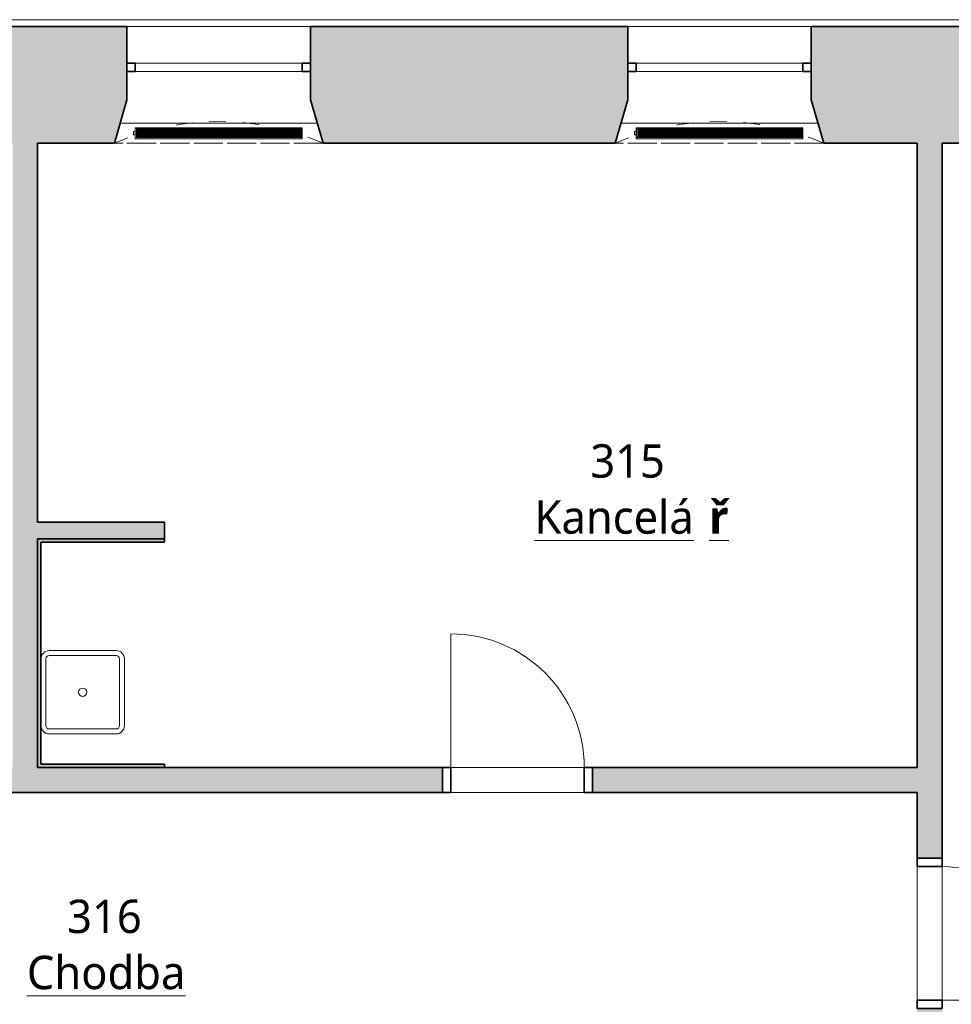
# Model space of a CAD drawing. Header units: metres. Extents: x -0.2 to 46.9, y -0.5 to 28.
# Tile 23 of 30: x 28.6 to 34.2, y 8.9 to 14.8. Entities that reach past the tile are written whole.
import ezdxf

# ---------------------------------------------------------------- set-up
doc = ezdxf.new("R2010")
doc.units = ezdxf.units.M
doc.linetypes.add('AV - Cerch_ 1 tecka 4mm', pattern=[0.006, 0.004, -0.001, 0, -0.001])
doc.layers.add('AV-MISTNOSTI', color=5, linetype='Continuous', lineweight=5, true_color=0x0000ff)
for name, color, linetype, lineweight in [('AV-SRAFY', 7, 'Continuous', 35), ('AV-STAVBA', 7, 'Continuous', 18), ('AV-VYBAVENI', 7, 'Continuous', 18)]:
    doc.layers.add(name, color=color, linetype=linetype, lineweight=lineweight)
doc.styles.add('Trebuchet MS_B', font='trebuc.ttf', dxfattribs={"height": 0.2})

# ---------------------------------------------------------------- blocks, each defined once
blk = doc.blocks.new('DO_1-P_Ocel_ - 800x1970_150-917843-3NP')
at = {"layer": 'AV-STAVBA', "color": 254, "true_color": 0xcccccc}
for p, q in [((-0.4, 0.875), (-0.4, 0.075)), ((-0.4, 0.075), (0.4, 0.075)), ((-0.4, -0.075), (0.4, -0.075))]:
    blk.add_line(p, q, dxfattribs=at)
at = {"layer": 'AV-STAVBA', "color": 254, "linetype": 'AV - Cerch_ 1 tecka 4mm', "true_color": 0xcccccc}
for p, q in [((-0.45, 0.075), (0.45, 0.075)), ((-0.4, 0.075), (0.4, 0.075)), ((-0.45, -0.075), (0.45, -0.075)), ((-0.4, -0.075), (0.4, -0.075))]:
    blk.add_line(p, q, dxfattribs=at)
at = {"layer": 'AV-STAVBA', "color": 254, "lineweight": 35, "true_color": 0xcccccc}
for p, q in [((-0.4, 0.075), (-0.45, 0.075)), ((-0.45, 0.075), (-0.45, -0.075)), ((-0.4, -0.075), (-0.4, 0.075)), ((0.45, 0.075), (0.4, 0.075)), ((0.4, 0.075), (0.4, -0.075)), ((0.45, -0.075), (0.45, 0.075)), ((-0.45, -0.075), (-0.4, -0.075)), ((0.4, -0.075), (0.45, -0.075))]:
    blk.add_line(p, q, dxfattribs=at)
at = {"layer": 'AV-STAVBA', "color": 254, "true_color": 0xcccccc}
blk.add_arc((-0.4, 0.075), 0.8, 0, 90, dxfattribs=at)
blk = doc.blocks.new('DO_1-L_Ocel_ - 800x1970_150-925843-3NP')
at = {"layer": 'AV-STAVBA', "color": 254, "true_color": 0xcccccc}
for p, q in [((0.4, 0.875), (0.4, 0.075)), ((-0.4, 0.075), (0.4, 0.075)), ((-0.4, -0.075), (0.4, -0.075))]:
    blk.add_line(p, q, dxfattribs=at)
at = {"layer": 'AV-STAVBA', "color": 254, "linetype": 'AV - Cerch_ 1 tecka 4mm', "true_color": 0xcccccc}
for p, q in [((-0.45, 0.075), (0.45, 0.075)), ((-0.4, 0.075), (0.4, 0.075)), ((-0.45, -0.075), (0.45, -0.075)), ((-0.4, -0.075), (0.4, -0.075))]:
    blk.add_line(p, q, dxfattribs=at)
at = {"layer": 'AV-STAVBA', "color": 254, "lineweight": 35, "true_color": 0xcccccc}
for p, q in [((-0.4, 0.075), (-0.45, 0.075)), ((-0.45, 0.075), (-0.45, -0.075)), ((-0.4, -0.075), (-0.4, 0.075)), ((0.45, 0.075), (0.4, 0.075)), ((0.4, 0.075), (0.4, -0.075)), ((0.45, -0.075), (0.45, 0.075)), ((-0.45, -0.075), (-0.4, -0.075)), ((0.4, -0.075), (0.45, -0.075))]:
    blk.add_line(p, q, dxfattribs=at)
at = {"layer": 'AV-STAVBA', "color": 254, "true_color": 0xcccccc}
blk.add_arc((0.4, 0.075), 0.8, 90, 180, dxfattribs=at)
blk = doc.blocks.new('WI_2-2_bez středního sloupku - 1100x2250-1235385-3NP')
at = {"layer": 'AV-STAVBA', "color": 254, "linetype": 'AV - Cerch_ 1 tecka 4mm', "lineweight": 13, "true_color": 0xcccccc}
for p, q in [((0.55, 0.35), (-0.55, 0.35)), ((0.55, -0.35), (-0.55, -0.35))]:
    blk.add_line(p, q, dxfattribs=at)
at = {"layer": 'AV-STAVBA', "color": 254, "lineweight": 35, "true_color": 0xcccccc}
for p, q in [((-0.5, 0.13), (-0.55, 0.13)), ((-0.5, 0.08), (-0.5, 0.13)), ((0.55, 0.13), (0.5, 0.13)), ((0.5, 0.13), (0.5, 0.08)), ((-0.55, 0.08), (-0.5, 0.08)), ((0.5, 0.08), (0.55, 0.08))]:
    blk.add_line(p, q, dxfattribs=at)
at = {"layer": 'AV-STAVBA', "color": 254, "true_color": 0xcccccc}
for p, q in [((-0.5, 0.13), (0.5, 0.13)), ((0.5, 0.08), (-0.5, 0.08))]:
    blk.add_line(p, q, dxfattribs=at)
blk = doc.blocks.new('GM_Nika se zkoseným ostěním a klenutým nadpražím - 1050x2400-1236735-3NP')
at = {"layer": 'AV-STAVBA', "color": 254, "linetype": 'AV - Cerch_ 1 tecka 4mm', "lineweight": 13, "true_color": 0xcccccc}
for p, q in [((0.55, 0.35), (-0.55, 0.35)), ((0.625, -0.35), (-0.625, -0.35))]:
    blk.add_line(p, q, dxfattribs=at)
blk.add_arc((0, -1.7821), 1.5625, 66.42182, 113.57818, dxfattribs=at)
blk = doc.blocks.new('GM_Nika_zkosené ostění - v800-1258030-3NP')
at = {"layer": 'AV-STAVBA', "color": 254, "linetype": 'AV - Cerch_ 1 tecka 4mm', "lineweight": 13, "true_color": 0xcccccc}
blk.add_line((-0.5, 0.35), (0.75, 0.35), dxfattribs=at)
blk = doc.blocks.new('Koncepční dřez - Dřez-V1-3NP')
at = {"layer": 'AV-VYBAVENI', "color": 254, "true_color": 0xccccff}
for p, q in [((-0.2, 0.25), (0.2, 0.25)), ((-0.22, 0.2), (-0.22, -0.2)), ((0.2, 0.22), (-0.2, 0.22)), ((0.22, -0.2), (0.22, 0.2)), ((0.25, 0.2), (0.25, -0.2)), ((-0.2, -0.22), (0.2, -0.22)), ((-0.2, -0.25), (0.2, -0.25))]:
    blk.add_line(p, q, dxfattribs=at)
blk.add_circle((0, 0), 0.025, dxfattribs=at)
for centre, radius, start, end in [((-0.2, 0.2), 0.05, 90, 180), ((0.2, 0.2), 0.05, 360, 90), ((-0.2, 0.2), 0.02, 90, 180), ((0.2, 0.2), 0.02, 360, 90), ((-0.2, -0.2), 0.05, 180, 270), ((-0.2, -0.2), 0.02, 180, 270), ((0.2, -0.2), 0.02, 270, 360), ((0.2, -0.2), 0.05, 270, 360)]:
    blk.add_arc(centre, radius, start, end, dxfattribs=at)
blk = doc.blocks.new('Řísma 2NP_ vnitroblok - Řísma 2NP_ vnitroblok-1646675-3NP')
at = {"layer": 'AV-STAVBA', "color": 254, "true_color": 0xcccccc}
for p, q in [((25.2351, 14.789), (39.7648, 14.789)), ((30.3798, 14.7482), (29.2798, 14.7482)), ((33.3798, 14.7482), (32.2798, 14.7482))]:
    blk.add_line(p, q, dxfattribs=at)
blk = doc.blocks.new('D0089 - 1514 - OÚPSŘ_Benešova_rvt-1-3NP')
at = {"layer": 'AV-SRAFY', "lineweight": 5, "true_color": 0xcccccc}
h = blk.add_hatch(color=254, dxfattribs=at)
h.paths.add_polyline_path([(35.7548, 14.0482), (37.3498, 14.0482), (37.4248, 14.3082), (37.4248, 14.7482), (35.6798, 14.7482), (35.6798, 14.3082), (35.6887, 14.2772)])
h.paths.add_polyline_path([(39.2348, 14.0482), (39.2348, 14.7482), (38.5248, 14.7482), (38.5248, 14.3082), (38.5998, 14.0482), (38.8205, 14.0482)])
h.paths.add_polyline_path([(24.9948, 14.0482), (26.0848, 14.0482), (26.0848, 14.7482), (24.8748, 14.7482), (24.8748, 14.0482), (24.9748, 14.0482)])
h.paths.add_polyline_path([(27.5148, 14.0482), (29.2048, 14.0482), (29.2798, 14.3082), (29.2798, 14.7482), (27.5148, 14.7482), (27.5148, 14.2772)])
h.paths.add_polyline_path([(30.4548, 14.0482), (32.2048, 14.0482), (32.2798, 14.3082), (32.2798, 14.7482), (30.3798, 14.7482), (30.3798, 14.3082), (30.3887, 14.2772)])
h.paths.add_polyline_path([(33.4548, 14.0482), (34.5048, 14.0482), (34.5798, 14.3082), (34.5798, 14.7482), (33.3798, 14.7482), (33.3798, 14.3082), (33.3887, 14.2772)])
h.paths.add_polyline_path([(24.4248, 14.0482), (24.4248, 14.7482), (23.8998, 14.7482), (23.8998, 14.0482), (23.9798, 14.0482)])
h.paths.add_polyline_path([(22.6548, 14.0482), (23.1998, 14.0482), (23.1998, 14.7482), (22.6548, 14.7482), (22.6548, 14.2772)])
h.paths.add_polyline_path([(22.2048, 14.0482), (22.2048, 14.7482), (20.9048, 14.7482), (20.9048, 14.2982), (20.9798, 14.0482), (21.8574, 14.0482)])
h.paths.add_polyline_path([(17.7648, 14.0482), (18.5298, 14.0482), (18.6048, 14.2982), (18.6048, 14.7482), (17.7648, 14.7482), (17.7648, 14.0967)])
h.paths.add_polyline_path([(19.6048, 14.2982), (19.9048, 14.2982), (19.9048, 14.7482), (19.6048, 14.7482)])
at = {"layer": 'AV-SRAFY', "lineweight": 18, "true_color": 0xcccccc}
for points in [[(28.7448, 10.3082), (28.7448, 14.0482), (28.5948, 14.0482), (28.5948, 10.3082)], [(29.5048, 11.6782), (29.5048, 11.7782), (28.7448, 11.7782), (28.7448, 11.6782), (28.8422, 11.6782)], [(28.7448, 11.6582), (29.5048, 11.6582), (29.5048, 11.6782), (28.7448, 11.6782)], [(28.7648, 10.3082), (28.7648, 11.6582), (28.7448, 11.6582), (28.7448, 10.3082)], [(29.5048, 10.3082), (29.5048, 10.3282), (28.7648, 10.3282), (28.7648, 10.3082)]]:
    blk.add_hatch(color=254, dxfattribs=at).paths.add_polyline_path(points)
h = blk.add_hatch(color=254, dxfattribs=at)
h.paths.add_polyline_path([(34.1648, 8.3782), (34.1648, 8.8632), (34.0148, 8.8632), (34.0148, 8.3782)])
h.paths.add_polyline_path([(34.0148, 9.7632), (34.1648, 9.7632), (34.1648, 14.0482), (34.0148, 14.0482), (34.0148, 9.9449)])
h = blk.add_hatch(color=254, dxfattribs=at)
h.paths.add_polyline_path([(34.0148, 10.1582), (34.0148, 10.3082), (32.0698, 10.3082), (32.0698, 10.1582)])
h.paths.add_polyline_path([(31.1698, 10.1582), (31.1698, 10.3082), (27.9748, 10.3082), (27.9748, 10.1582), (29.84, 10.1582)])
h.paths.add_polyline_path([(21.8574, 10.1582), (22.4148, 10.1582), (22.4148, 10.3082), (21.7948, 10.3082), (21.7948, 10.1582)])
h.paths.add_polyline_path([(23.2148, 10.1582), (24.3348, 10.1582), (24.3348, 10.3082), (23.2148, 10.3082)])
h.paths.add_polyline_path([(25.8487, 10.1582), (27.1748, 10.1582), (27.1748, 10.3082), (25.1348, 10.3082), (25.1348, 10.1582)])
at = {"layer": 'AV-STAVBA', "color": 254, "lineweight": 35, "true_color": 0xcccccc}
for p, q in [((29.2798, 14.7482), (27.5148, 14.7482)), ((29.2798, 14.3082), (29.2798, 14.7482)), ((32.2798, 14.7482), (30.3798, 14.7482)), ((30.3798, 14.3082), (30.3798, 14.7482)), ((32.2798, 14.3082), (32.2798, 14.7482)), ((33.3798, 14.7482), (34.5798, 14.7482)), ((33.3798, 14.3082), (33.3798, 14.7482)), ((29.2048, 14.0482), (29.2798, 14.3082)), ((30.4548, 14.0482), (30.3798, 14.3082)), ((32.2048, 14.0482), (32.2798, 14.3082)), ((33.4548, 14.0482), (33.3798, 14.3082)), ((29.2048, 14.0482), (28.7448, 14.0482)), ((28.7448, 11.7782), (28.7448, 14.0482)), ((30.4548, 14.0482), (32.2048, 14.0482)), ((33.4548, 14.0482), (34.0148, 14.0482)), ((34.0148, 14.0482), (34.0148, 10.3082)), ((34.1648, 14.0482), (34.5048, 14.0482)), ((34.1648, 9.7632), (34.1648, 14.0482)), ((29.5048, 11.7782), (28.7448, 11.7782)), ((29.5048, 11.6782), (29.5048, 11.7782)), ((28.7448, 10.3082), (28.7448, 11.6782)), ((28.7448, 11.6782), (29.5048, 11.6782)), ((29.5048, 11.6782), (28.7448, 11.6782)), ((28.7448, 11.6782), (28.7448, 11.6582)), ((28.7448, 11.6582), (28.7448, 10.3082)), ((28.7648, 11.6582), (29.5048, 11.6582)), ((28.7648, 10.3282), (28.7648, 11.6582)), ((29.5048, 11.6582), (29.5048, 11.6782)), ((29.5048, 10.3282), (28.7648, 10.3282)), ((29.5048, 10.3082), (29.5048, 10.3282)), ((31.1698, 10.3082), (28.7448, 10.3082)), ((28.7448, 10.3082), (28.7648, 10.3082)), ((28.7648, 10.3082), (29.5048, 10.3082)), ((31.1698, 10.1582), (31.1698, 10.3082)), ((34.0148, 10.3082), (32.0698, 10.3082)), ((32.0698, 10.3082), (32.0698, 10.1582)), ((27.9748, 10.1582), (31.1698, 10.1582)), ((32.0698, 10.1582), (34.0148, 10.1582)), ((34.0148, 10.1582), (34.0148, 9.7632)), ((34.0148, 9.7632), (34.1648, 9.7632))]:
    blk.add_line(p, q, dxfattribs=at)
at = {"layer": 'AV-STAVBA', "color": 254, "true_color": 0xcccccc}
for p, q in [((29.2394, 14.1682), (30.4202, 14.1682)), ((32.2394, 14.1682), (33.4202, 14.1682)), ((31.2198, 10.3082), (32.0198, 10.3082)), ((32.0198, 10.1582), (31.2198, 10.1582)), ((34.0148, 8.9132), (34.0148, 9.7132)), ((34.1648, 9.7132), (34.1648, 8.9132))]:
    blk.add_line(p, q, dxfattribs=at)
at = {"layer": 'AV-STAVBA', "color": 254, "lineweight": 18, "true_color": 0xcccccc}
for name, p in [('Řísma 2NP_ vnitroblok - Řísma 2NP_ vnitroblok-1646675-3NP', (0, 0)), ('GM_Nika se zkoseným ostěním a klenutým nadpražím - 1050x2400-1236735-3NP', (29.8298, 14.3982)), ('WI_2-2_bez středního sloupku - 1100x2250-1235385-3NP', (29.8298, 14.3982)), ('GM_Nika se zkoseným ostěním a klenutým nadpražím - 1050x2400-1236735-3NP', (32.8298, 14.3982)), ('WI_2-2_bez středního sloupku - 1100x2250-1235385-3NP', (32.8298, 14.3982)), ('DO_1-P_Ocel_ - 800x1970_150-917843-3NP', (31.6198, 10.2332))]:
    blk.add_blockref(name, p, dxfattribs=at)
for name, p, rotation in [('GM_Nika_zkosené ostění - v800-1258030-3NP', (29.9548, 14.3982), 180), ('GM_Nika_zkosené ostění - v800-1258030-3NP', (32.9548, 14.3982), 180), ('DO_1-L_Ocel_ - 800x1970_150-925843-3NP', (34.0898, 9.3132), 269.9999999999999)]:
    blk.add_blockref(name, p, dxfattribs=dict(at, rotation=rotation))
at = {"layer": 'AV-VYBAVENI', "color": 254, "lineweight": 18, "true_color": 0xcccccc}
blk.add_blockref('Koncepční dřez - Dřez-V1-3NP', (29.0148, 10.7582), dxfattribs=at)
blk = doc.blocks.new('PF_Deskový radiátor_připojení boční - 1000_550_66-848785-3NP')
at = {"layer": 'AV-VYBAVENI', "color": 5, "true_color": 0x0000ff}
for p, q in [((-0.5, 0.01), (-0.51, 0.01)), ((-0.51, 0.01), (-0.51, -0.01)), ((-0.51, 0.01), (-0.51, 0.0097)), ((-0.5, 0.01), (-0.51, 0.01)), ((-0.51, 0.01), (-0.51, 0.0097)), ((-0.51, 0.01), (-0.51, 0.0097)), ((0.5, 0.033), (-0.5, 0.033)), ((-0.5, 0.033), (-0.5, -0.033)), ((-0.493, -0.026), (-0.493, 0.026)), ((-0.493, 0.026), (0.493, 0.026)), ((-0.483, 0.026), (-0.486, 0.026)), ((-0.486, 0.026), (-0.486, -0.026)), ((-0.483, -0.026), (-0.483, 0.026)), ((-0.4745, 0.026), (-0.4775, 0.026)), ((-0.4775, 0.026), (-0.4775, -0.026)), ((-0.4745, -0.026), (-0.4745, 0.026)), ((-0.466, 0.026), (-0.469, 0.026)), ((-0.469, 0.026), (-0.469, -0.026)), ((-0.466, -0.026), (-0.466, 0.026)), ((-0.4575, 0.026), (-0.4605, 0.026)), ((-0.4605, 0.026), (-0.4605, -0.026)), ((-0.4575, -0.026), (-0.4575, 0.026)), ((-0.449, 0.026), (-0.452, 0.026)), ((-0.452, 0.026), (-0.452, -0.026)), ((-0.449, -0.026), (-0.449, 0.026)), ((-0.4405, 0.026), (-0.4435, 0.026)), ((-0.4435, 0.026), (-0.4435, -0.026)), ((-0.4405, -0.026), (-0.4405, 0.026)), ((-0.432, 0.026), (-0.435, 0.026)), ((-0.435, 0.026), (-0.435, -0.026)), ((-0.432, -0.026), (-0.432, 0.026)), ((-0.4235, 0.026), (-0.4265, 0.026)), ((-0.4265, 0.026), (-0.4265, -0.026)), ((-0.4235, -0.026), (-0.4235, 0.026)), ((-0.415, 0.026), (-0.418, 0.026)), ((-0.418, 0.026), (-0.418, -0.026)), ((-0.415, -0.026), (-0.415, 0.026)), ((-0.4065, 0.026), (-0.4095, 0.026)), ((-0.4095, 0.026), (-0.4095, -0.026)), ((-0.4065, -0.026), (-0.4065, 0.026)), ((-0.398, 0.026), (-0.401, 0.026)), ((-0.401, 0.026), (-0.401, -0.026)), ((-0.398, -0.026), (-0.398, 0.026)), ((-0.3895, 0.026), (-0.3925, 0.026)), ((-0.3925, 0.026), (-0.3925, -0.026)), ((-0.3895, -0.026), (-0.3895, 0.026)), ((-0.381, 0.026), (-0.384, 0.026)), ((-0.384, 0.026), (-0.384, -0.026)), ((-0.381, -0.026), (-0.381, 0.026)), ((-0.3725, 0.026), (-0.3755, 0.026)), ((-0.3755, 0.026), (-0.3755, -0.026)), ((-0.3725, -0.026), (-0.3725, 0.026)), ((-0.364, 0.026), (-0.367, 0.026)), ((-0.367, 0.026), (-0.367, -0.026)), ((-0.364, -0.026), (-0.364, 0.026)), ((-0.3555, 0.026), (-0.3585, 0.026)), ((-0.3585, 0.026), (-0.3585, -0.026)), ((-0.3555, -0.026), (-0.3555, 0.026)), ((-0.347, 0.026), (-0.35, 0.026)), ((-0.35, 0.026), (-0.35, -0.026)), ((-0.347, -0.026), (-0.347, 0.026)), ((-0.3385, 0.026), (-0.3415, 0.026)), ((-0.3415, 0.026), (-0.3415, -0.026)), ((-0.3385, -0.026), (-0.3385, 0.026)), ((-0.33, 0.026), (-0.333, 0.026)), ((-0.333, 0.026), (-0.333, -0.026)), ((-0.33, -0.026), (-0.33, 0.026)), ((-0.3215, 0.026), (-0.3245, 0.026)), ((-0.3245, 0.026), (-0.3245, -0.026)), ((-0.3215, -0.026), (-0.3215, 0.026)), ((-0.313, 0.026), (-0.316, 0.026)), ((-0.316, 0.026), (-0.316, -0.026)), ((-0.313, -0.026), (-0.313, 0.026)), ((-0.3045, 0.026), (-0.3075, 0.026)), ((-0.3075, 0.026), (-0.3075, -0.026)), ((-0.3045, -0.026), (-0.3045, 0.026)), ((-0.296, 0.026), (-0.299, 0.026)), ((-0.299, 0.026), (-0.299, -0.026)), ((-0.296, -0.026), (-0.296, 0.026)), ((-0.2875, 0.026), (-0.2905, 0.026)), ((-0.2905, 0.026), (-0.2905, -0.026)), ((-0.2875, -0.026), (-0.2875, 0.026)), ((-0.279, 0.026), (-0.282, 0.026)), ((-0.282, 0.026), (-0.282, -0.026)), ((-0.279, -0.026), (-0.279, 0.026)), ((-0.2705, 0.026), (-0.2735, 0.026)), ((-0.2735, 0.026), (-0.2735, -0.026)), ((-0.2705, -0.026), (-0.2705, 0.026)), ((-0.262, 0.026), (-0.265, 0.026)), ((-0.265, 0.026), (-0.265, -0.026)), ((-0.262, -0.026), (-0.262, 0.026)), ((-0.2535, 0.026), (-0.2565, 0.026)), ((-0.2565, 0.026), (-0.2565, -0.026)), ((-0.2535, -0.026), (-0.2535, 0.026)), ((-0.245, 0.026), (-0.248, 0.026)), ((-0.248, 0.026), (-0.248, -0.026)), ((-0.245, -0.026), (-0.245, 0.026)), ((-0.2365, 0.026), (-0.2395, 0.026)), ((-0.2395, 0.026), (-0.2395, -0.026)), ((-0.2365, -0.026), (-0.2365, 0.026)), ((-0.228, 0.026), (-0.231, 0.026)), ((-0.231, 0.026), (-0.231, -0.026)), ((-0.228, -0.026), (-0.228, 0.026)), ((-0.2195, 0.026), (-0.2225, 0.026)), ((-0.2225, 0.026), (-0.2225, -0.026)), ((-0.2195, -0.026), (-0.2195, 0.026)), ((-0.211, 0.026), (-0.214, 0.026)), ((-0.214, 0.026), (-0.214, -0.026)), ((-0.211, -0.026), (-0.211, 0.026)), ((-0.2025, 0.026), (-0.2055, 0.026)), ((-0.2055, 0.026), (-0.2055, -0.026)), ((-0.2025, -0.026), (-0.2025, 0.026)), ((-0.194, 0.026), (-0.197, 0.026)), ((-0.197, 0.026), (-0.197, -0.026)), ((-0.194, -0.026), (-0.194, 0.026)), ((-0.1855, 0.026), (-0.1885, 0.026)), ((-0.1885, 0.026), (-0.1885, -0.026)), ((-0.1855, -0.026), (-0.1855, 0.026)), ((-0.177, 0.026), (-0.18, 0.026)), ((-0.18, 0.026), (-0.18, -0.026)), ((-0.177, -0.026), (-0.177, 0.026)), ((-0.1685, 0.026), (-0.1715, 0.026)), ((-0.1715, 0.026), (-0.1715, -0.026)), ((-0.1685, -0.026), (-0.1685, 0.026)), ((-0.16, 0.026), (-0.163, 0.026)), ((-0.163, 0.026), (-0.163, -0.026)), ((-0.16, -0.026), (-0.16, 0.026)), ((-0.1515, 0.026), (-0.1545, 0.026)), ((-0.1545, 0.026), (-0.1545, -0.026)), ((-0.1515, -0.026), (-0.1515, 0.026)), ((-0.143, 0.026), (-0.146, 0.026)), ((-0.146, 0.026), (-0.146, -0.026)), ((-0.143, -0.026), (-0.143, 0.026)), ((-0.1345, 0.026), (-0.1375, 0.026)), ((-0.1375, 0.026), (-0.1375, -0.026)), ((-0.1345, -0.026), (-0.1345, 0.026)), ((-0.126, 0.026), (-0.129, 0.026)), ((-0.129, 0.026), (-0.129, -0.026)), ((-0.126, -0.026), (-0.126, 0.026)), ((-0.1175, 0.026), (-0.1205, 0.026)), ((-0.1205, 0.026), (-0.1205, -0.026)), ((-0.1175, -0.026), (-0.1175, 0.026)), ((-0.109, 0.026), (-0.112, 0.026)), ((-0.112, 0.026), (-0.112, -0.026)), ((-0.109, -0.026), (-0.109, 0.026)), ((-0.1005, 0.026), (-0.1035, 0.026)), ((-0.1035, 0.026), (-0.1035, -0.026)), ((-0.1005, -0.026), (-0.1005, 0.026)), ((-0.092, 0.026), (-0.095, 0.026)), ((-0.095, 0.026), (-0.095, -0.026)), ((-0.092, -0.026), (-0.092, 0.026)), ((-0.0835, 0.026), (-0.0865, 0.026)), ((-0.0865, 0.026), (-0.0865, -0.026)), ((-0.0835, -0.026), (-0.0835, 0.026)), ((-0.075, 0.026), (-0.078, 0.026)), ((-0.078, 0.026), (-0.078, -0.026)), ((-0.075, -0.026), (-0.075, 0.026)), ((-0.0665, 0.026), (-0.0695, 0.026)), ((-0.0695, 0.026), (-0.0695, -0.026)), ((-0.0665, -0.026), (-0.0665, 0.026)), ((-0.058, 0.026), (-0.061, 0.026)), ((-0.061, 0.026), (-0.061, -0.026)), ((-0.058, -0.026), (-0.058, 0.026)), ((-0.0495, 0.026), (-0.0525, 0.026)), ((-0.0525, 0.026), (-0.0525, -0.026)), ((-0.0495, -0.026), (-0.0495, 0.026)), ((-0.041, 0.026), (-0.044, 0.026)), ((-0.044, 0.026), (-0.044, -0.026)), ((-0.041, -0.026), (-0.041, 0.026)), ((-0.0325, 0.026), (-0.0355, 0.026)), ((-0.0355, 0.026), (-0.0355, -0.026)), ((-0.0325, -0.026), (-0.0325, 0.026)), ((-0.024, 0.026), (-0.027, 0.026)), ((-0.027, 0.026), (-0.027, -0.026)), ((-0.024, -0.026), (-0.024, 0.026)), ((-0.0155, 0.026), (-0.0185, 0.026)), ((-0.0185, 0.026), (-0.0185, -0.026)), ((-0.0155, -0.026), (-0.0155, 0.026)), ((-0.007, 0.026), (-0.01, 0.026)), ((-0.01, 0.026), (-0.01, -0.026)), ((-0.007, -0.026), (-0.007, 0.026)), ((0.0015, 0.026), (-0.0015, 0.026)), ((-0.0015, 0.026), (-0.0015, -0.026)), ((0.0015, -0.026), (0.0015, 0.026)), ((0.01, 0.026), (0.007, 0.026)), ((0.007, 0.026), (0.007, -0.026)), ((0.01, -0.026), (0.01, 0.026)), ((0.0185, 0.026), (0.0155, 0.026)), ((0.0155, 0.026), (0.0155, -0.026)), ((0.0185, -0.026), (0.0185, 0.026)), ((0.027, 0.026), (0.024, 0.026)), ((0.024, 0.026), (0.024, -0.026)), ((0.027, -0.026), (0.027, 0.026)), ((0.0355, 0.026), (0.0325, 0.026)), ((0.0325, 0.026), (0.0325, -0.026)), ((0.0355, -0.026), (0.0355, 0.026)), ((0.044, 0.026), (0.041, 0.026)), ((0.041, 0.026), (0.041, -0.026)), ((0.044, -0.026), (0.044, 0.026)), ((0.0525, 0.026), (0.0495, 0.026)), ((0.0495, 0.026), (0.0495, -0.026)), ((0.0525, -0.026), (0.0525, 0.026)), ((0.061, 0.026), (0.058, 0.026)), ((0.058, 0.026), (0.058, -0.026)), ((0.061, -0.026), (0.061, 0.026)), ((0.0695, 0.026), (0.0665, 0.026)), ((0.0665, 0.026), (0.0665, -0.026)), ((0.0695, -0.026), (0.0695, 0.026)), ((0.078, 0.026), (0.075, 0.026)), ((0.075, 0.026), (0.075, -0.026)), ((0.078, -0.026), (0.078, 0.026)), ((0.0865, 0.026), (0.0835, 0.026)), ((0.0835, 0.026), (0.0835, -0.026)), ((0.0865, -0.026), (0.0865, 0.026)), ((0.095, 0.026), (0.092, 0.026)), ((0.092, 0.026), (0.092, -0.026)), ((0.095, -0.026), (0.095, 0.026)), ((0.1035, 0.026), (0.1005, 0.026)), ((0.1005, 0.026), (0.1005, -0.026)), ((0.1035, -0.026), (0.1035, 0.026)), ((0.112, 0.026), (0.109, 0.026)), ((0.109, 0.026), (0.109, -0.026)), ((0.112, -0.026), (0.112, 0.026)), ((0.1205, 0.026), (0.1175, 0.026)), ((0.1175, 0.026), (0.1175, -0.026)), ((0.1205, -0.026), (0.1205, 0.026)), ((0.129, 0.026), (0.126, 0.026)), ((0.126, 0.026), (0.126, -0.026)), ((0.129, -0.026), (0.129, 0.026)), ((0.1375, 0.026), (0.1345, 0.026)), ((0.1345, 0.026), (0.1345, -0.026)), ((0.1375, -0.026), (0.1375, 0.026)), ((0.146, 0.026), (0.143, 0.026)), ((0.143, 0.026), (0.143, -0.026)), ((0.146, -0.026), (0.146, 0.026)), ((0.1545, 0.026), (0.1515, 0.026)), ((0.1515, 0.026), (0.1515, -0.026)), ((0.1545, -0.026), (0.1545, 0.026)), ((0.163, 0.026), (0.16, 0.026)), ((0.16, 0.026), (0.16, -0.026)), ((0.163, -0.026), (0.163, 0.026)), ((0.1715, 0.026), (0.1685, 0.026)), ((0.1685, 0.026), (0.1685, -0.026)), ((0.1715, -0.026), (0.1715, 0.026)), ((0.18, 0.026), (0.177, 0.026)), ((0.177, 0.026), (0.177, -0.026)), ((0.18, -0.026), (0.18, 0.026)), ((0.1885, 0.026), (0.1855, 0.026)), ((0.1855, 0.026), (0.1855, -0.026)), ((0.1885, -0.026), (0.1885, 0.026)), ((0.197, 0.026), (0.194, 0.026)), ((0.194, 0.026), (0.194, -0.026)), ((0.197, -0.026), (0.197, 0.026)), ((0.2055, 0.026), (0.2025, 0.026)), ((0.2025, 0.026), (0.2025, -0.026)), ((0.2055, -0.026), (0.2055, 0.026)), ((0.214, 0.026), (0.211, 0.026)), ((0.211, 0.026), (0.211, -0.026)), ((0.214, -0.026), (0.214, 0.026)), ((0.2225, 0.026), (0.2195, 0.026)), ((0.2195, 0.026), (0.2195, -0.026)), ((0.2225, -0.026), (0.2225, 0.026)), ((0.231, 0.026), (0.228, 0.026)), ((0.228, 0.026), (0.228, -0.026)), ((0.231, -0.026), (0.231, 0.026)), ((0.2395, 0.026), (0.2365, 0.026)), ((0.2365, 0.026), (0.2365, -0.026)), ((0.2395, -0.026), (0.2395, 0.026)), ((0.248, 0.026), (0.245, 0.026)), ((0.245, 0.026), (0.245, -0.026)), ((0.248, -0.026), (0.248, 0.026)), ((0.2565, 0.026), (0.2535, 0.026)), ((0.2535, 0.026), (0.2535, -0.026)), ((0.2565, -0.026), (0.2565, 0.026)), ((0.265, 0.026), (0.262, 0.026)), ((0.262, 0.026), (0.262, -0.026)), ((0.265, -0.026), (0.265, 0.026)), ((0.2735, 0.026), (0.2705, 0.026)), ((0.2705, 0.026), (0.2705, -0.026)), ((0.2735, -0.026), (0.2735, 0.026)), ((0.282, 0.026), (0.279, 0.026)), ((0.279, 0.026), (0.279, -0.026)), ((0.282, -0.026), (0.282, 0.026)), ((0.2905, 0.026), (0.2875, 0.026)), ((0.2875, 0.026), (0.2875, -0.026)), ((0.2905, -0.026), (0.2905, 0.026)), ((0.299, 0.026), (0.296, 0.026)), ((0.296, 0.026), (0.296, -0.026)), ((0.299, -0.026), (0.299, 0.026)), ((0.3075, 0.026), (0.3045, 0.026)), ((0.3045, 0.026), (0.3045, -0.026)), ((0.3075, -0.026), (0.3075, 0.026)), ((0.316, 0.026), (0.313, 0.026)), ((0.313, 0.026), (0.313, -0.026)), ((0.316, -0.026), (0.316, 0.026)), ((0.3245, 0.026), (0.3215, 0.026)), ((0.3215, 0.026), (0.3215, -0.026)), ((0.3245, -0.026), (0.3245, 0.026)), ((0.333, 0.026), (0.33, 0.026)), ((0.33, 0.026), (0.33, -0.026)), ((0.333, -0.026), (0.333, 0.026)), ((0.3415, 0.026), (0.3385, 0.026)), ((0.3385, 0.026), (0.3385, -0.026)), ((0.3415, -0.026), (0.3415, 0.026)), ((0.35, 0.026), (0.347, 0.026)), ((0.347, 0.026), (0.347, -0.026)), ((0.35, -0.026), (0.35, 0.026)), ((0.3585, 0.026), (0.3555, 0.026)), ((0.3555, 0.026), (0.3555, -0.026)), ((0.3585, -0.026), (0.3585, 0.026)), ((0.367, 0.026), (0.364, 0.026)), ((0.364, 0.026), (0.364, -0.026)), ((0.367, -0.026), (0.367, 0.026)), ((0.3755, 0.026), (0.3725, 0.026)), ((0.3725, 0.026), (0.3725, -0.026)), ((0.3755, -0.026), (0.3755, 0.026)), ((0.384, 0.026), (0.381, 0.026)), ((0.381, 0.026), (0.381, -0.026)), ((0.384, -0.026), (0.384, 0.026)), ((0.3925, 0.026), (0.3895, 0.026)), ((0.3895, 0.026), (0.3895, -0.026)), ((0.3925, -0.026), (0.3925, 0.026)), ((0.401, 0.026), (0.398, 0.026)), ((0.398, 0.026), (0.398, -0.026)), ((0.401, -0.026), (0.401, 0.026)), ((0.4095, 0.026), (0.4065, 0.026)), ((0.4065, 0.026), (0.4065, -0.026)), ((0.4095, -0.026), (0.4095, 0.026)), ((0.418, 0.026), (0.415, 0.026)), ((0.415, 0.026), (0.415, -0.026)), ((0.418, -0.026), (0.418, 0.026)), ((0.4265, 0.026), (0.4235, 0.026)), ((0.4235, 0.026), (0.4235, -0.026)), ((0.4265, -0.026), (0.4265, 0.026)), ((0.435, 0.026), (0.432, 0.026)), ((0.432, 0.026), (0.432, -0.026)), ((0.435, -0.026), (0.435, 0.026)), ((0.4435, 0.026), (0.4405, 0.026)), ((0.4405, 0.026), (0.4405, -0.026)), ((0.4435, -0.026), (0.4435, 0.026)), ((0.452, 0.026), (0.449, 0.026)), ((0.449, 0.026), (0.449, -0.026)), ((0.452, -0.026), (0.452, 0.026)), ((0.4605, 0.026), (0.4575, 0.026)), ((0.4575, 0.026), (0.4575, -0.026)), ((0.4605, -0.026), (0.4605, 0.026)), ((0.469, 0.026), (0.466, 0.026)), ((0.466, 0.026), (0.466, -0.026)), ((0.469, -0.026), (0.469, 0.026)), ((0.4775, 0.026), (0.4745, 0.026)), ((0.4745, 0.026), (0.4745, -0.026)), ((0.4775, -0.026), (0.4775, 0.026)), ((0.486, 0.026), (0.483, 0.026)), ((0.483, 0.026), (0.483, -0.026)), ((0.486, -0.026), (0.486, 0.026)), ((0.4945, 0.026), (0.4915, 0.026)), ((0.4915, 0.026), (0.4915, -0.026)), ((0.493, 0.026), (0.493, -0.026)), ((0.4945, -0.026), (0.4945, 0.026)), ((0.5, -0.033), (0.5, 0.033)), ((-0.51, -0.0097), (-0.51, -0.01)), ((-0.51, -0.0097), (-0.51, -0.01)), ((-0.51, -0.0097), (-0.51, -0.01)), ((-0.51, -0.01), (-0.5, -0.01)), ((-0.51, -0.01), (-0.5, -0.01)), ((-0.5, -0.033), (0.5, -0.033)), ((0.493, -0.026), (-0.493, -0.026)), ((-0.486, -0.026), (-0.483, -0.026)), ((-0.4775, -0.026), (-0.4745, -0.026)), ((-0.469, -0.026), (-0.466, -0.026)), ((-0.4605, -0.026), (-0.4575, -0.026)), ((-0.452, -0.026), (-0.449, -0.026)), ((-0.4435, -0.026), (-0.4405, -0.026)), ((-0.435, -0.026), (-0.432, -0.026)), ((-0.4265, -0.026), (-0.4235, -0.026)), ((-0.418, -0.026), (-0.415, -0.026)), ((-0.4095, -0.026), (-0.4065, -0.026)), ((-0.401, -0.026), (-0.398, -0.026)), ((-0.3925, -0.026), (-0.3895, -0.026)), ((-0.384, -0.026), (-0.381, -0.026)), ((-0.3755, -0.026), (-0.3725, -0.026)), ((-0.367, -0.026), (-0.364, -0.026)), ((-0.3585, -0.026), (-0.3555, -0.026)), ((-0.35, -0.026), (-0.347, -0.026)), ((-0.3415, -0.026), (-0.3385, -0.026)), ((-0.333, -0.026), (-0.33, -0.026)), ((-0.3245, -0.026), (-0.3215, -0.026)), ((-0.316, -0.026), (-0.313, -0.026)), ((-0.3075, -0.026), (-0.3045, -0.026)), ((-0.299, -0.026), (-0.296, -0.026)), ((-0.2905, -0.026), (-0.2875, -0.026)), ((-0.282, -0.026), (-0.279, -0.026)), ((-0.2735, -0.026), (-0.2705, -0.026)), ((-0.265, -0.026), (-0.262, -0.026)), ((-0.2565, -0.026), (-0.2535, -0.026)), ((-0.248, -0.026), (-0.245, -0.026)), ((-0.2395, -0.026), (-0.2365, -0.026)), ((-0.231, -0.026), (-0.228, -0.026)), ((-0.2225, -0.026), (-0.2195, -0.026)), ((-0.214, -0.026), (-0.211, -0.026)), ((-0.2055, -0.026), (-0.2025, -0.026)), ((-0.197, -0.026), (-0.194, -0.026)), ((-0.1885, -0.026), (-0.1855, -0.026)), ((-0.18, -0.026), (-0.177, -0.026)), ((-0.1715, -0.026), (-0.1685, -0.026)), ((-0.163, -0.026), (-0.16, -0.026)), ((-0.1545, -0.026), (-0.1515, -0.026)), ((-0.146, -0.026), (-0.143, -0.026)), ((-0.1375, -0.026), (-0.1345, -0.026)), ((-0.129, -0.026), (-0.126, -0.026)), ((-0.1205, -0.026), (-0.1175, -0.026)), ((-0.112, -0.026), (-0.109, -0.026)), ((-0.1035, -0.026), (-0.1005, -0.026)), ((-0.095, -0.026), (-0.092, -0.026)), ((-0.0865, -0.026), (-0.0835, -0.026)), ((-0.078, -0.026), (-0.075, -0.026)), ((-0.0695, -0.026), (-0.0665, -0.026)), ((-0.061, -0.026), (-0.058, -0.026)), ((-0.0525, -0.026), (-0.0495, -0.026)), ((-0.044, -0.026), (-0.041, -0.026)), ((-0.0355, -0.026), (-0.0325, -0.026)), ((-0.027, -0.026), (-0.024, -0.026)), ((-0.0185, -0.026), (-0.0155, -0.026)), ((-0.01, -0.026), (-0.007, -0.026)), ((-0.0015, -0.026), (0.0015, -0.026)), ((0.007, -0.026), (0.01, -0.026)), ((0.0155, -0.026), (0.0185, -0.026)), ((0.024, -0.026), (0.027, -0.026)), ((0.0325, -0.026), (0.0355, -0.026)), ((0.041, -0.026), (0.044, -0.026)), ((0.0495, -0.026), (0.0525, -0.026)), ((0.058, -0.026), (0.061, -0.026)), ((0.0665, -0.026), (0.0695, -0.026)), ((0.075, -0.026), (0.078, -0.026)), ((0.0835, -0.026), (0.0865, -0.026)), ((0.092, -0.026), (0.095, -0.026)), ((0.1005, -0.026), (0.1035, -0.026)), ((0.109, -0.026), (0.112, -0.026)), ((0.1175, -0.026), (0.1205, -0.026)), ((0.126, -0.026), (0.129, -0.026)), ((0.1345, -0.026), (0.1375, -0.026)), ((0.143, -0.026), (0.146, -0.026)), ((0.1515, -0.026), (0.1545, -0.026)), ((0.16, -0.026), (0.163, -0.026)), ((0.1685, -0.026), (0.1715, -0.026)), ((0.177, -0.026), (0.18, -0.026)), ((0.1855, -0.026), (0.1885, -0.026)), ((0.194, -0.026), (0.197, -0.026)), ((0.2025, -0.026), (0.2055, -0.026)), ((0.211, -0.026), (0.214, -0.026)), ((0.2195, -0.026), (0.2225, -0.026)), ((0.228, -0.026), (0.231, -0.026)), ((0.2365, -0.026), (0.2395, -0.026)), ((0.245, -0.026), (0.248, -0.026)), ((0.2535, -0.026), (0.2565, -0.026)), ((0.262, -0.026), (0.265, -0.026)), ((0.2705, -0.026), (0.2735, -0.026)), ((0.279, -0.026), (0.282, -0.026)), ((0.2875, -0.026), (0.2905, -0.026)), ((0.296, -0.026), (0.299, -0.026)), ((0.3045, -0.026), (0.3075, -0.026)), ((0.313, -0.026), (0.316, -0.026)), ((0.3215, -0.026), (0.3245, -0.026)), ((0.33, -0.026), (0.333, -0.026)), ((0.3385, -0.026), (0.3415, -0.026)), ((0.347, -0.026), (0.35, -0.026)), ((0.3555, -0.026), (0.3585, -0.026)), ((0.364, -0.026), (0.367, -0.026)), ((0.3725, -0.026), (0.3755, -0.026)), ((0.381, -0.026), (0.384, -0.026)), ((0.3895, -0.026), (0.3925, -0.026)), ((0.398, -0.026), (0.401, -0.026)), ((0.4065, -0.026), (0.4095, -0.026)), ((0.415, -0.026), (0.418, -0.026)), ((0.4235, -0.026), (0.4265, -0.026)), ((0.432, -0.026), (0.435, -0.026)), ((0.4405, -0.026), (0.4435, -0.026)), ((0.449, -0.026), (0.452, -0.026)), ((0.4575, -0.026), (0.4605, -0.026)), ((0.466, -0.026), (0.469, -0.026)), ((0.4745, -0.026), (0.4775, -0.026)), ((0.483, -0.026), (0.486, -0.026)), ((0.4915, -0.026), (0.4945, -0.026))]:
    blk.add_line(p, q, dxfattribs=at)

msp = doc.modelspace()

# ---------------------------------------------------------------- block references
at = {"lineweight": 5}
msp.add_blockref('D0089 - 1514 - OÚPSŘ_Benešova_rvt-1-3NP', (0, 0), dxfattribs=at)
at = {"layer": 'AV-VYBAVENI', "color": 5, "true_color": 0x0000ff}
for p in [(29.8298, 14.1082), (32.8298, 14.1082)]:
    msp.add_blockref('PF_Deskový radiátor_připojení boční - 1000_550_66-848785-3NP', p, dxfattribs=at)

# ---------------------------------------------------------------- texts
at = {"layer": 'AV-MISTNOSTI', "char_height": 0.2, "attachment_point": 1, "style": 'Trebuchet MS_B'}
for s, insert, width in [('315', (32.0559, 12.2447), 0.601266), ('\\LKancelá', (31.7219, 11.9084), 1.266666), ('\\L\\fTrebuchet MS|b1|i0|c238|p34|;\\Lř', (32.767, 11.9084), 0.144304), ('316', (28.9218, 9.5153), 0.601266), ('\\LChodba', (28.6803, 9.179), 1.186497)]:
    msp.add_mtext(s, dxfattribs=dict(at, insert=insert, width=width))

doc.saveas('drawing.dxf')
